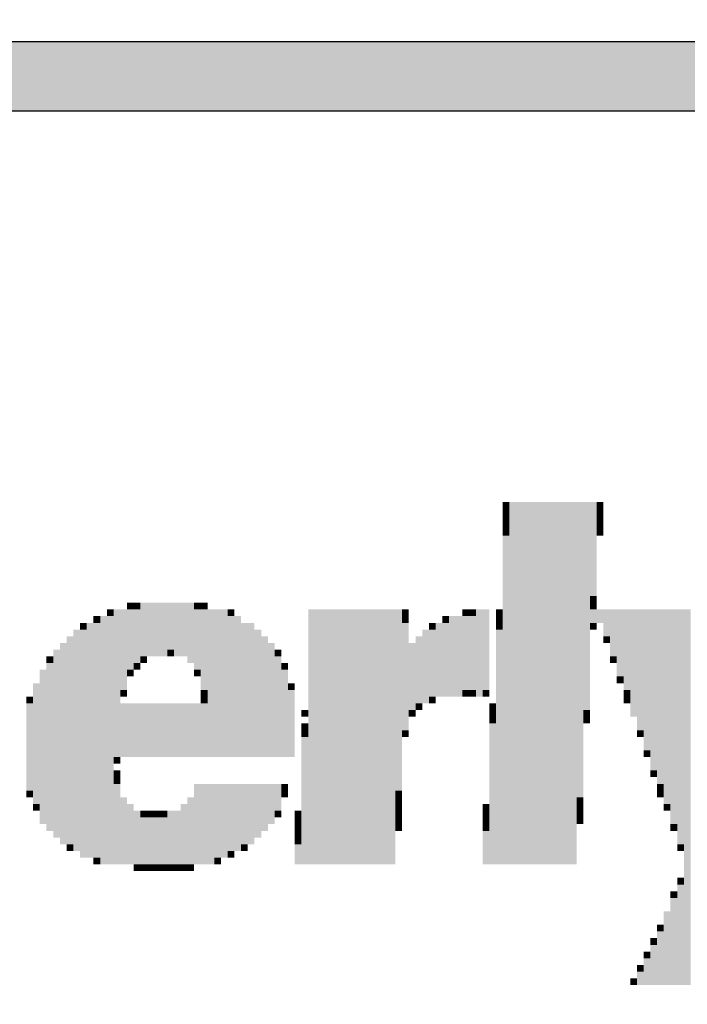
# Model space of a CAD drawing. Header units: metres. Extents: x -115250 to 1551995, y -140807 to 374743.
# Tile 16 of 205: x -49140 to -49044, y -97630 to -97487. Entities that reach past the tile are written whole.
import ezdxf
from ezdxf.enums import TextEntityAlignment as Align

# ---------------------------------------------------------------- set-up
doc = ezdxf.new("R2010")
doc.units = ezdxf.units.M
doc.header["$LTSCALE"] = 100
doc.layers.add('030-PBR popis', color=12, linetype='Continuous', lineweight=9)
doc.styles.add('ISOCPEUB_10', font='isocpeur.ttf')
doc.styles.add('ISOCPEUR', font='isocpeur.ttf')
doc.styles.add('ISOCPEUR_10', font='isocpeur.ttf')

# ---------------------------------------------------------------- blocks, each defined once
blk = doc.blocks.new('KIMBER_1')
at = {"color": 7}
for points in [[(0.5113, 0.04577), (0.5113, 0.04421), (0.50974, 0.04577), (0.50974, 0.04421)], [(0.51286, 0.04577), (0.51286, -0.03839), (0.5113, 0.04577), (0.5113, -0.03839)], [(0.51442, 0.04577), (0.51442, -0.03839), (0.51286, 0.04577), (0.51286, -0.03839)], [(0.51598, 0.04577), (0.51598, -0.03839), (0.51442, 0.04577), (0.51442, -0.03839)], [(0.51753, 0.04577), (0.51753, -0.03839), (0.51598, 0.04577), (0.51598, -0.03839)], [(0.51909, 0.04577), (0.51909, -0.03839), (0.51753, 0.04577), (0.51753, -0.03839)], [(0.52065, 0.04577), (0.52065, -0.03839), (0.51909, 0.04577), (0.51909, -0.03839)], [(0.52221, 0.04577), (0.52221, -0.03839), (0.52065, 0.04577), (0.52065, -0.03839)], [(0.52377, 0.04577), (0.52377, -0.03839), (0.52221, 0.04577), (0.52221, -0.03839)], [(0.52533, 0.04577), (0.52533, -0.03839), (0.52377, 0.04577), (0.52377, -0.03839)], [(0.52689, 0.04577), (0.52689, -0.03839), (0.52533, 0.04577), (0.52533, -0.03839)], [(0.52844, 0.04577), (0.52844, -0.02281), (0.52689, 0.04577), (0.52689, -0.02281)], [(0.53, 0.04577), (0.53, -0.00255), (0.52844, 0.04577), (0.52844, -0.00255)], [(0.53156, 0.04577), (0.53156, 0.02395), (0.53, 0.04577), (0.53, 0.02395)], [(0.53312, 0.04577), (0.53312, 0.04421), (0.53156, 0.04577), (0.53156, 0.04421)], [(0.5113, 0.04421), (0.5113, 0.04265), (0.50974, 0.04421), (0.50974, 0.04265)], [(0.53312, 0.04421), (0.53312, 0.04265), (0.53156, 0.04421), (0.53156, 0.04265)], [(0.5113, 0.04265), (0.5113, 0.04109), (0.50974, 0.04265), (0.50974, 0.04109)], [(0.53312, 0.04265), (0.53312, 0.04109), (0.53156, 0.04265), (0.53156, 0.04109)], [(0.5113, 0.04109), (0.5113, 0.03953), (0.50974, 0.04109), (0.50974, 0.03953)], [(0.5113, 0.03953), (0.5113, 0.03797), (0.50974, 0.03953), (0.50974, 0.03797)], [(0.53312, 0.04109), (0.53312, 0.03953), (0.53156, 0.04109), (0.53156, 0.03953)], [(0.53312, 0.03953), (0.53312, 0.03797), (0.53156, 0.03953), (0.53156, 0.03797)], [(0.5113, 0.03797), (0.5113, -0.03839), (0.50974, 0.03797), (0.50974, -0.03839)], [(0.53156, 0.02395), (0.53156, 0.02239), (0.53, 0.02395), (0.53, 0.02239)], [(0.41935, 0.02083), (0.41935, 0.01927), (0.41779, 0.02083), (0.41779, 0.01927)], [(0.42091, 0.02083), (0.42091, -0.01346), (0.41935, 0.02083), (0.41935, -0.01346)], [(0.42247, 0.02083), (0.42247, 0.00213), (0.42091, 0.02083), (0.42091, 0.00213)], [(0.42403, 0.02239), (0.42403, 0.02083), (0.42247, 0.02239), (0.42247, 0.02083)], [(0.42403, 0.02083), (0.42403, 0.0068), (0.42247, 0.02083), (0.42247, 0.0068)], [(0.42559, 0.02239), (0.42559, 0.02083), (0.42403, 0.02239), (0.42403, 0.02083)], [(0.42559, 0.02083), (0.42559, 0.00836), (0.42403, 0.02083), (0.42403, 0.00836)], [(0.42715, 0.02239), (0.42715, 0.00992), (0.42559, 0.02239), (0.42559, 0.00992)], [(0.4287, 0.02239), (0.4287, 0.00992), (0.42715, 0.02239), (0.42715, 0.00992)], [(0.43026, 0.02239), (0.43026, 0.00992), (0.4287, 0.02239), (0.4287, 0.00992)], [(0.43182, 0.02239), (0.43182, 0.00992), (0.43026, 0.02239), (0.43026, 0.00992)], [(0.43338, 0.02239), (0.43338, 0.01148), (0.43182, 0.02239), (0.43182, 0.01148)], [(0.43494, 0.02239), (0.43494, 0.00992), (0.43338, 0.02239), (0.43338, 0.00992)], [(0.4365, 0.02239), (0.4365, 0.00992), (0.43494, 0.02239), (0.43494, 0.00992)], [(0.43805, 0.02239), (0.43805, 0.00836), (0.4365, 0.02239), (0.4365, 0.00836)], [(0.43961, 0.02239), (0.43961, 0.02083), (0.43805, 0.02239), (0.43805, 0.02083)], [(0.43961, 0.02083), (0.43961, 0.0068), (0.43805, 0.02083), (0.43805, 0.0068)], [(0.44117, 0.02239), (0.44117, 0.02083), (0.43961, 0.02239), (0.43961, 0.02083)], [(0.44117, 0.02083), (0.44117, 0.00213), (0.43961, 0.02083), (0.43961, 0.00213)], [(0.44273, 0.02083), (0.44273, -0.01346), (0.44117, 0.02083), (0.44117, -0.01346)], [(0.44429, 0.02083), (0.44429, -0.01346), (0.44273, 0.02083), (0.44273, -0.01346)], [(0.44585, 0.02083), (0.44585, -0.01346), (0.44429, 0.02083), (0.44429, -0.01346)], [(0.44741, 0.02083), (0.44741, 0.01927), (0.44585, 0.02083), (0.44585, 0.01927)], [(0.46611, 0.02083), (0.46611, -0.03839), (0.46455, 0.02083), (0.46455, -0.03839)], [(0.46766, 0.02083), (0.46766, -0.03839), (0.46611, 0.02083), (0.46611, -0.03839)], [(0.46922, 0.02083), (0.46922, -0.03839), (0.46766, 0.02083), (0.46766, -0.03839)], [(0.47078, 0.02083), (0.47078, -0.03839), (0.46922, 0.02083), (0.46922, -0.03839)], [(0.47234, 0.02083), (0.47234, -0.03839), (0.47078, 0.02083), (0.47078, -0.03839)], [(0.4739, 0.02083), (0.4739, -0.03839), (0.47234, 0.02083), (0.47234, -0.03839)], [(0.47546, 0.02083), (0.47546, -0.03839), (0.4739, 0.02083), (0.4739, -0.03839)], [(0.47702, 0.02083), (0.47702, -0.03839), (0.47546, 0.02083), (0.47546, -0.03839)], [(0.47857, 0.02083), (0.47857, -0.03839), (0.47702, 0.02083), (0.47702, -0.03839)], [(0.48013, 0.02083), (0.48013, -0.03839), (0.47857, 0.02083), (0.47857, -0.03839)], [(0.48169, 0.02083), (0.48169, -0.03839), (0.48013, 0.02083), (0.48013, -0.03839)], [(0.48325, 0.02083), (0.48325, -0.03839), (0.48169, 0.02083), (0.48169, -0.03839)], [(0.48481, 0.02083), (0.48481, -0.03839), (0.48325, 0.02083), (0.48325, -0.03839)], [(0.48637, 0.02083), (0.48637, -0.02125), (0.48481, 0.02083), (0.48481, -0.02125)], [(0.48792, 0.02083), (0.48792, 0.01927), (0.48637, 0.02083), (0.48637, 0.01927)], [(0.50195, 0.02083), (0.50195, 0.01927), (0.50039, 0.02083), (0.50039, 0.01927)], [(0.50351, 0.02083), (0.50351, 0.01927), (0.50195, 0.02083), (0.50195, 0.01927)], [(0.50507, 0.02083), (0.50507, 0.00057), (0.50351, 0.02083), (0.50351, 0.00057)], [(0.50663, 0.02083), (0.50663, 0.00213), (0.50507, 0.02083), (0.50507, 0.00213)], [(0.50974, 0.02083), (0.50974, 0.01927), (0.50818, 0.02083), (0.50818, 0.01927)], [(0.53156, 0.02239), (0.53156, 0.02083), (0.53, 0.02239), (0.53, 0.02083)], [(0.53156, 0.02083), (0.53156, 0.01771), (0.53, 0.02083), (0.53, 0.01771)], [(0.53312, 0.02083), (0.53312, 0.01771), (0.53156, 0.02083), (0.53156, 0.01771)], [(0.53468, 0.02083), (0.53468, 0.0146), (0.53312, 0.02083), (0.53312, 0.0146)], [(0.53624, 0.02083), (0.53624, 0.00992), (0.53468, 0.02083), (0.53468, 0.00992)], [(0.53779, 0.02083), (0.53779, 0.00525), (0.53624, 0.02083), (0.53624, 0.00525)], [(0.53935, 0.02083), (0.53935, 0.00213), (0.53779, 0.02083), (0.53779, 0.00213)], [(0.54091, 0.02083), (0.54091, -0.0041), (0.53935, 0.02083), (0.53935, -0.0041)], [(0.54247, 0.02083), (0.54247, -0.00722), (0.54091, 0.02083), (0.54091, -0.00722)], [(0.54403, 0.02083), (0.54403, -0.0119), (0.54247, 0.02083), (0.54247, -0.0119)], [(0.54559, 0.02083), (0.54559, -0.01657), (0.54403, 0.02083), (0.54403, -0.01657)], [(0.54715, 0.02083), (0.54715, -0.01969), (0.54559, 0.02083), (0.54559, -0.01969)], [(0.5487, 0.02083), (0.5487, -0.02436), (0.54715, 0.02083), (0.54715, -0.02436)], [(0.55026, 0.02083), (0.55026, -0.02904), (0.5487, 0.02083), (0.5487, -0.02904)], [(0.55182, 0.02083), (0.55182, -0.03372), (0.55026, 0.02083), (0.55026, -0.03372)], [(0.55338, 0.02083), (0.55338, -0.06644), (0.55182, 0.02083), (0.55182, -0.06644)], [(0.41624, 0.01927), (0.41624, 0.01771), (0.41468, 0.01927), (0.41468, 0.01771)], [(0.41779, 0.01927), (0.41779, -0.03839), (0.41624, 0.01927), (0.41624, -0.03839)], [(0.41935, 0.01927), (0.41935, -0.03839), (0.41779, 0.01927), (0.41779, -0.03839)], [(0.44741, 0.01927), (0.44741, -0.01346), (0.44585, 0.01927), (0.44585, -0.01346)], [(0.44896, 0.01927), (0.44896, -0.01346), (0.44741, 0.01927), (0.44741, -0.01346)], [(0.48792, 0.01927), (0.48792, 0.01771), (0.48637, 0.01927), (0.48637, 0.01771)], [(0.49728, 0.01927), (0.49728, 0.01771), (0.49572, 0.01927), (0.49572, 0.01771)], [(0.49883, 0.01927), (0.49883, 0.00057), (0.49728, 0.01927), (0.49728, 0.00057)], [(0.50039, 0.01927), (0.50039, 0.00057), (0.49883, 0.01927), (0.49883, 0.00057)], [(0.50195, 0.01927), (0.50195, 0.00213), (0.50039, 0.01927), (0.50039, 0.00213)], [(0.50351, 0.01927), (0.50351, 0.00213), (0.50195, 0.01927), (0.50195, 0.00213)], [(0.50974, 0.01927), (0.50974, 0.01771), (0.50818, 0.01927), (0.50818, 0.01771)], [(0.41156, 0.01615), (0.41156, -0.03527), (0.41, 0.01615), (0.41, -0.03527)], [(0.41312, 0.01771), (0.41312, 0.01615), (0.41156, 0.01771), (0.41156, 0.01615)], [(0.41312, 0.01615), (0.41312, -0.03683), (0.41156, 0.01615), (0.41156, -0.03683)], [(0.41468, 0.01771), (0.41468, -0.03683), (0.41312, 0.01771), (0.41312, -0.03683)], [(0.41624, 0.01771), (0.41624, -0.03683), (0.41468, 0.01771), (0.41468, -0.03683)], [(0.45052, 0.01771), (0.45052, -0.01346), (0.44896, 0.01771), (0.44896, -0.01346)], [(0.45208, 0.01771), (0.45208, -0.01346), (0.45052, 0.01771), (0.45052, -0.01346)], [(0.45364, 0.01615), (0.45364, -0.01346), (0.45208, 0.01615), (0.45208, -0.01346)], [(0.48792, 0.01771), (0.48792, -0.00722), (0.48637, 0.01771), (0.48637, -0.00722)], [(0.4926, 0.01615), (0.4926, -0.00099), (0.49104, 0.01615), (0.49104, -0.00099)], [(0.49416, 0.01771), (0.49416, 0.01615), (0.4926, 0.01771), (0.4926, 0.01615)], [(0.49416, 0.01615), (0.49416, 0.00057), (0.4926, 0.01615), (0.4926, 0.00057)], [(0.49572, 0.01771), (0.49572, 0.00057), (0.49416, 0.01771), (0.49416, 0.00057)], [(0.49728, 0.01771), (0.49728, 0.00057), (0.49572, 0.01771), (0.49572, 0.00057)], [(0.50974, 0.01771), (0.50974, 0.01615), (0.50818, 0.01771), (0.50818, 0.01615)], [(0.50974, 0.01615), (0.50974, -0.03839), (0.50818, 0.01615), (0.50818, -0.03839)], [(0.53156, 0.01771), (0.53156, 0.01615), (0.53, 0.01771), (0.53, 0.01615)], [(0.41, 0.0146), (0.41, -0.03372), (0.40844, 0.0146), (0.40844, -0.03372)], [(0.4552, 0.0146), (0.4552, -0.01346), (0.45364, 0.0146), (0.45364, -0.01346)], [(0.49104, 0.0146), (0.49104, -0.00099), (0.48948, 0.0146), (0.48948, -0.00099)], [(0.53468, 0.0146), (0.53468, 0.01304), (0.53312, 0.0146), (0.53312, 0.01304)], [(0.40689, 0.01148), (0.40689, -0.03216), (0.40533, 0.01148), (0.40533, -0.03216)], [(0.40844, 0.01304), (0.40844, -0.03372), (0.40689, 0.01304), (0.40689, -0.03372)], [(0.43338, 0.01148), (0.43338, 0.00992), (0.43182, 0.01148), (0.43182, 0.00992)], [(0.45676, 0.01304), (0.45676, -0.01346), (0.4552, 0.01304), (0.4552, -0.01346)], [(0.45831, 0.01148), (0.45831, 0.00992), (0.45676, 0.01148), (0.45676, 0.00992)], [(0.48948, 0.01304), (0.48948, -0.00255), (0.48792, 0.01304), (0.48792, -0.00255)], [(0.40533, 0.00992), (0.40533, 0.00836), (0.40377, 0.00992), (0.40377, 0.00836)], [(0.42715, 0.00992), (0.42715, 0.00836), (0.42559, 0.00992), (0.42559, 0.00836)], [(0.45831, 0.00992), (0.45831, -0.01346), (0.45676, 0.00992), (0.45676, -0.01346)], [(0.53624, 0.00992), (0.53624, 0.00836), (0.53468, 0.00992), (0.53468, 0.00836)], [(0.40533, 0.00836), (0.40533, -0.0306), (0.40377, 0.00836), (0.40377, -0.0306)], [(0.42559, 0.00836), (0.42559, 0.0068), (0.42403, 0.00836), (0.42403, 0.0068)], [(0.45987, 0.00836), (0.45987, 0.0068), (0.45831, 0.00836), (0.45831, 0.0068)], [(0.40377, 0.0068), (0.40377, -0.02904), (0.40221, 0.0068), (0.40221, -0.02904)], [(0.42403, 0.0068), (0.42403, 0.00525), (0.42247, 0.0068), (0.42247, 0.00525)], [(0.43961, 0.0068), (0.43961, 0.00525), (0.43805, 0.0068), (0.43805, 0.00525)], [(0.45987, 0.0068), (0.45987, -0.01346), (0.45831, 0.0068), (0.45831, -0.01346)], [(0.53779, 0.00525), (0.53779, 0.00369), (0.53624, 0.00525), (0.53624, 0.00369)], [(0.40221, 0.00369), (0.40221, -0.02436), (0.40065, 0.00369), (0.40065, -0.02436)], [(0.46143, 0.00369), (0.46143, 0.00213), (0.45987, 0.00369), (0.45987, 0.00213)], [(0.40065, 0.00057), (0.40065, -0.00099), (0.39909, 0.00057), (0.39909, -0.00099)], [(0.42247, 0.00213), (0.42247, 0.00057), (0.42091, 0.00213), (0.42091, 0.00057)], [(0.44117, 0.00213), (0.44117, 0.00057), (0.43961, 0.00213), (0.43961, 0.00057)], [(0.44117, 0.00057), (0.44117, -0.00099), (0.43961, 0.00057), (0.43961, -0.00099)], [(0.46143, 0.00213), (0.46143, -0.01346), (0.45987, 0.00213), (0.45987, -0.01346)], [(0.49416, 0.00057), (0.49416, -0.00099), (0.4926, 0.00057), (0.4926, -0.00099)], [(0.50195, 0.00213), (0.50195, 0.00057), (0.50039, 0.00213), (0.50039, 0.00057)], [(0.50351, 0.00213), (0.50351, 0.00057), (0.50195, 0.00213), (0.50195, 0.00057)], [(0.50663, 0.00213), (0.50663, 0.00057), (0.50507, 0.00213), (0.50507, 0.00057)], [(0.53935, 0.00213), (0.53935, 0.00057), (0.53779, 0.00213), (0.53779, 0.00057)], [(0.53935, 0.00057), (0.53935, -0.00099), (0.53779, 0.00057), (0.53779, -0.00099)], [(0.40065, -0.00099), (0.40065, -0.02125), (0.39909, -0.00099), (0.39909, -0.02125)], [(0.42247, -0.00099), (0.42247, -0.01346), (0.42091, -0.00099), (0.42091, -0.01346)], [(0.42403, -0.00099), (0.42403, -0.01346), (0.42247, -0.00099), (0.42247, -0.01346)], [(0.42559, -0.00099), (0.42559, -0.01346), (0.42403, -0.00099), (0.42403, -0.01346)], [(0.42715, -0.00099), (0.42715, -0.01346), (0.42559, -0.00099), (0.42559, -0.01346)], [(0.4287, -0.00099), (0.4287, -0.01346), (0.42715, -0.00099), (0.42715, -0.01346)], [(0.43026, -0.00099), (0.43026, -0.01346), (0.4287, -0.00099), (0.4287, -0.01346)], [(0.43182, -0.00099), (0.43182, -0.01346), (0.43026, -0.00099), (0.43026, -0.01346)], [(0.43338, -0.00099), (0.43338, -0.01346), (0.43182, -0.00099), (0.43182, -0.01346)], [(0.43494, -0.00099), (0.43494, -0.01346), (0.43338, -0.00099), (0.43338, -0.01346)], [(0.4365, -0.00099), (0.4365, -0.01346), (0.43494, -0.00099), (0.43494, -0.01346)], [(0.43805, -0.00099), (0.43805, -0.01346), (0.4365, -0.00099), (0.4365, -0.01346)], [(0.43961, -0.00099), (0.43961, -0.01346), (0.43805, -0.00099), (0.43805, -0.01346)], [(0.44117, -0.00099), (0.44117, -0.01346), (0.43961, -0.00099), (0.43961, -0.01346)], [(0.49104, -0.00099), (0.49104, -0.00255), (0.48948, -0.00099), (0.48948, -0.00255)], [(0.50818, -0.00099), (0.50818, -0.00255), (0.50663, -0.00099), (0.50663, -0.00255)], [(0.46455, -0.00255), (0.46455, -0.0041), (0.46299, -0.00255), (0.46299, -0.0041)], [(0.48948, -0.00255), (0.48948, -0.0041), (0.48792, -0.00255), (0.48792, -0.0041)], [(0.50818, -0.00255), (0.50818, -0.0041), (0.50663, -0.00255), (0.50663, -0.0041)], [(0.50818, -0.0041), (0.50818, -0.00566), (0.50663, -0.0041), (0.50663, -0.00566)], [(0.53, -0.00255), (0.53, -0.0041), (0.52844, -0.00255), (0.52844, -0.0041)], [(0.53, -0.0041), (0.53, -0.00566), (0.52844, -0.0041), (0.52844, -0.00566)], [(0.46455, -0.00566), (0.46455, -0.00722), (0.46299, -0.00566), (0.46299, -0.00722)], [(0.50818, -0.00566), (0.50818, -0.03839), (0.50663, -0.00566), (0.50663, -0.03839)], [(0.46455, -0.00722), (0.46455, -0.00878), (0.46299, -0.00722), (0.46299, -0.00878)], [(0.46455, -0.00878), (0.46455, -0.03839), (0.46299, -0.00878), (0.46299, -0.03839)], [(0.48792, -0.00722), (0.48792, -0.00878), (0.48637, -0.00722), (0.48637, -0.00878)], [(0.54247, -0.00722), (0.54247, -0.00878), (0.54091, -0.00722), (0.54091, -0.00878)], [(0.42091, -0.01346), (0.42091, -0.01501), (0.41935, -0.01346), (0.41935, -0.01501)], [(0.54403, -0.0119), (0.54403, -0.01346), (0.54247, -0.0119), (0.54247, -0.01346)], [(0.42091, -0.01657), (0.42091, -0.01813), (0.41935, -0.01657), (0.41935, -0.01813)], [(0.42091, -0.01813), (0.42091, -0.01969), (0.41935, -0.01813), (0.41935, -0.01969)], [(0.54559, -0.01657), (0.54559, -0.01813), (0.54403, -0.01657), (0.54403, -0.01813)], [(0.42091, -0.01969), (0.42091, -0.03839), (0.41935, -0.01969), (0.41935, -0.03839)], [(0.43961, -0.01969), (0.43961, -0.03839), (0.43805, -0.01969), (0.43805, -0.03839)], [(0.44117, -0.01969), (0.44117, -0.03839), (0.43961, -0.01969), (0.43961, -0.03839)], [(0.44273, -0.01969), (0.44273, -0.03839), (0.44117, -0.01969), (0.44117, -0.03839)], [(0.44429, -0.01969), (0.44429, -0.03683), (0.44273, -0.01969), (0.44273, -0.03683)], [(0.44585, -0.01969), (0.44585, -0.03683), (0.44429, -0.01969), (0.44429, -0.03683)], [(0.44741, -0.01969), (0.44741, -0.03527), (0.44585, -0.01969), (0.44585, -0.03527)], [(0.44896, -0.01969), (0.44896, -0.03527), (0.44741, -0.01969), (0.44741, -0.03527)], [(0.45052, -0.01969), (0.45052, -0.03372), (0.44896, -0.01969), (0.44896, -0.03372)], [(0.45208, -0.01969), (0.45208, -0.03372), (0.45052, -0.01969), (0.45052, -0.03372)], [(0.45364, -0.01969), (0.45364, -0.03216), (0.45208, -0.01969), (0.45208, -0.03216)], [(0.4552, -0.01969), (0.4552, -0.0306), (0.45364, -0.01969), (0.45364, -0.0306)], [(0.45676, -0.01969), (0.45676, -0.02904), (0.4552, -0.01969), (0.4552, -0.02904)], [(0.45831, -0.01969), (0.45831, -0.02592), (0.45676, -0.01969), (0.45676, -0.02592)], [(0.45987, -0.01969), (0.45987, -0.02125), (0.45831, -0.01969), (0.45831, -0.02125)], [(0.54715, -0.01969), (0.54715, -0.02125), (0.54559, -0.01969), (0.54559, -0.02125)], [(0.40065, -0.02125), (0.40065, -0.02281), (0.39909, -0.02125), (0.39909, -0.02281)], [(0.42247, -0.02281), (0.42247, -0.03839), (0.42091, -0.02281), (0.42091, -0.03839)], [(0.43805, -0.02281), (0.43805, -0.03839), (0.4365, -0.02281), (0.4365, -0.03839)], [(0.45987, -0.02125), (0.45987, -0.02281), (0.45831, -0.02125), (0.45831, -0.02281)], [(0.48637, -0.02125), (0.48637, -0.02281), (0.48481, -0.02125), (0.48481, -0.02281)], [(0.48637, -0.02281), (0.48637, -0.02436), (0.48481, -0.02281), (0.48481, -0.02436)], [(0.52844, -0.02281), (0.52844, -0.02436), (0.52689, -0.02281), (0.52689, -0.02436)], [(0.54715, -0.02125), (0.54715, -0.02281), (0.54559, -0.02125), (0.54559, -0.02281)], [(0.40221, -0.02436), (0.40221, -0.02592), (0.40065, -0.02436), (0.40065, -0.02592)], [(0.42403, -0.02436), (0.42403, -0.03839), (0.42247, -0.02436), (0.42247, -0.03839)], [(0.4365, -0.02436), (0.4365, -0.03839), (0.43494, -0.02436), (0.43494, -0.03839)], [(0.48637, -0.02436), (0.48637, -0.02592), (0.48481, -0.02436), (0.48481, -0.02592)], [(0.50663, -0.02436), (0.50663, -0.02592), (0.50507, -0.02436), (0.50507, -0.02592)], [(0.52844, -0.02436), (0.52844, -0.02592), (0.52689, -0.02436), (0.52689, -0.02592)], [(0.5487, -0.02436), (0.5487, -0.02592), (0.54715, -0.02436), (0.54715, -0.02592)], [(0.42559, -0.02592), (0.42559, -0.03839), (0.42403, -0.02592), (0.42403, -0.03839)], [(0.42715, -0.02592), (0.42715, -0.02748), (0.42559, -0.02592), (0.42559, -0.02748)], [(0.4287, -0.02592), (0.4287, -0.02748), (0.42715, -0.02592), (0.42715, -0.02748)], [(0.43026, -0.02592), (0.43026, -0.02748), (0.4287, -0.02592), (0.4287, -0.02748)], [(0.43182, -0.02592), (0.43182, -0.02748), (0.43026, -0.02592), (0.43026, -0.02748)], [(0.43338, -0.02592), (0.43338, -0.03839), (0.43182, -0.02592), (0.43182, -0.03839)], [(0.43494, -0.02592), (0.43494, -0.03839), (0.43338, -0.02592), (0.43338, -0.03839)], [(0.45831, -0.02592), (0.45831, -0.02748), (0.45676, -0.02592), (0.45676, -0.02748)], [(0.46299, -0.02592), (0.46299, -0.02748), (0.46143, -0.02592), (0.46143, -0.02748)], [(0.48637, -0.02592), (0.48637, -0.02748), (0.48481, -0.02592), (0.48481, -0.02748)], [(0.50663, -0.02592), (0.50663, -0.02748), (0.50507, -0.02592), (0.50507, -0.02748)], [(0.52844, -0.02592), (0.52844, -0.02748), (0.52689, -0.02592), (0.52689, -0.02748)], [(0.42715, -0.02748), (0.42715, -0.03839), (0.42559, -0.02748), (0.42559, -0.03839)], [(0.4287, -0.02748), (0.4287, -0.03839), (0.42715, -0.02748), (0.42715, -0.03839)], [(0.43026, -0.02748), (0.43026, -0.03839), (0.4287, -0.02748), (0.4287, -0.03839)], [(0.43182, -0.02748), (0.43182, -0.03839), (0.43026, -0.02748), (0.43026, -0.03839)], [(0.46299, -0.02748), (0.46299, -0.02904), (0.46143, -0.02748), (0.46143, -0.02904)], [(0.46299, -0.02904), (0.46299, -0.0306), (0.46143, -0.02904), (0.46143, -0.0306)], [(0.48637, -0.02748), (0.48637, -0.02904), (0.48481, -0.02748), (0.48481, -0.02904)], [(0.48637, -0.02904), (0.48637, -0.0306), (0.48481, -0.02904), (0.48481, -0.0306)], [(0.50663, -0.02748), (0.50663, -0.02904), (0.50507, -0.02748), (0.50507, -0.02904)], [(0.50663, -0.02904), (0.50663, -0.0306), (0.50507, -0.02904), (0.50507, -0.0306)], [(0.52844, -0.02748), (0.52844, -0.02904), (0.52689, -0.02748), (0.52689, -0.02904)], [(0.55026, -0.02904), (0.55026, -0.0306), (0.5487, -0.02904), (0.5487, -0.0306)], [(0.46299, -0.0306), (0.46299, -0.03216), (0.46143, -0.0306), (0.46143, -0.03216)], [(0.50663, -0.0306), (0.50663, -0.03839), (0.50507, -0.0306), (0.50507, -0.03839)], [(0.41, -0.03372), (0.41, -0.03527), (0.40844, -0.03372), (0.40844, -0.03527)], [(0.45052, -0.03372), (0.45052, -0.03527), (0.44896, -0.03372), (0.44896, -0.03527)], [(0.46299, -0.03216), (0.46299, -0.03372), (0.46143, -0.03216), (0.46143, -0.03372)], [(0.46299, -0.03372), (0.46299, -0.03839), (0.46143, -0.03372), (0.46143, -0.03839)], [(0.55182, -0.03372), (0.55182, -0.03527), (0.55026, -0.03372), (0.55026, -0.03527)], [(0.44741, -0.03527), (0.44741, -0.03683), (0.44585, -0.03527), (0.44585, -0.03683)], [(0.41624, -0.03683), (0.41624, -0.03839), (0.41468, -0.03683), (0.41468, -0.03839)], [(0.42559, -0.03839), (0.42559, -0.03995), (0.42403, -0.03839), (0.42403, -0.03995)], [(0.42715, -0.03839), (0.42715, -0.03995), (0.42559, -0.03839), (0.42559, -0.03995)], [(0.4287, -0.03839), (0.4287, -0.03995), (0.42715, -0.03839), (0.42715, -0.03995)], [(0.43026, -0.03839), (0.43026, -0.03995), (0.4287, -0.03839), (0.4287, -0.03995)], [(0.43182, -0.03839), (0.43182, -0.03995), (0.43026, -0.03839), (0.43026, -0.03995)], [(0.43338, -0.03839), (0.43338, -0.03995), (0.43182, -0.03839), (0.43182, -0.03995)], [(0.43494, -0.03839), (0.43494, -0.03995), (0.43338, -0.03839), (0.43338, -0.03995)], [(0.4365, -0.03839), (0.4365, -0.03995), (0.43494, -0.03839), (0.43494, -0.03995)], [(0.43805, -0.03839), (0.43805, -0.03995), (0.4365, -0.03839), (0.4365, -0.03995)], [(0.44429, -0.03683), (0.44429, -0.03839), (0.44273, -0.03683), (0.44273, -0.03839)], [(0.55182, -0.04151), (0.55182, -0.04307), (0.55026, -0.04151), (0.55026, -0.04307)], [(0.55182, -0.04307), (0.55182, -0.06644), (0.55026, -0.04307), (0.55026, -0.06644)], [(0.55026, -0.04462), (0.55026, -0.04618), (0.5487, -0.04462), (0.5487, -0.04618)], [(0.55026, -0.04618), (0.55026, -0.06644), (0.5487, -0.04618), (0.5487, -0.06644)], [(0.5487, -0.0493), (0.5487, -0.06644), (0.54715, -0.0493), (0.54715, -0.06644)], [(0.54715, -0.05242), (0.54715, -0.05398), (0.54559, -0.05242), (0.54559, -0.05398)], [(0.54715, -0.05398), (0.54715, -0.06644), (0.54559, -0.05398), (0.54559, -0.06644)], [(0.54559, -0.05553), (0.54559, -0.05709), (0.54403, -0.05553), (0.54403, -0.05709)], [(0.54559, -0.05709), (0.54559, -0.06644), (0.54403, -0.05709), (0.54403, -0.06644)], [(0.54403, -0.05865), (0.54403, -0.06021), (0.54247, -0.05865), (0.54247, -0.06021)], [(0.54403, -0.06021), (0.54403, -0.06644), (0.54247, -0.06021), (0.54247, -0.06644)], [(0.54247, -0.06177), (0.54247, -0.06333), (0.54091, -0.06177), (0.54091, -0.06333)], [(0.54247, -0.06333), (0.54247, -0.06644), (0.54091, -0.06333), (0.54091, -0.06644)], [(0.54091, -0.06488), (0.54091, -0.06644), (0.53935, -0.06488), (0.53935, -0.06644)]]:
    blk.add_solid(points, dxfattribs=at)
blk = doc.blocks.new('RAZITKO-KCC')
h = blk.add_hatch(color=256)
h.paths.add_polyline_path([(-140, 76), (-140, 103), (0, 103), (0, 76)])
h.paths.add_polyline_path([(-139, 77), (-139, 102), (-70.5, 102), (-70.5, 77)], flags=16)
h.paths.add_polyline_path([(-69.5, 77), (-69.5, 102), (-1, 102), (-1, 77)], flags=16)
for p, q in [((-140, 103), (0, 103)), ((-139, 102), (-70.5, 102))]:
    blk.add_line(p, q)
at = {"xscale": 62.28062766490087, "yscale": 62.28062767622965, "zscale": 62.28062766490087}
blk.add_blockref('KIMBER_1', (-130.965, 93.488), dxfattribs=at)
at = {"color": 3}
for tag, p, height, style in [('INVESTOR_jméno', (-130.18, 85.973), 2.5, 'ISOCPEUR_10'), ('INVESTOR_ulice', (-130.18, 82.294), 2.5, 'ISOCPEUR_10'), ('INVESTOR_město', (-130.18, 78.63), 2.5, 'ISOCPEUR_10'), ('HLAVNÍ_INŽENÝR_PROJEKTU', (-69, 69), 2.5, 'ISOCPEUR_10'), ('PROFESE', (-139, 69), 2.5, 'ISOCPEUR_10'), ('ZODPOVĚDNÝ_PROJEKTANT_PROFESE', (-69, 60), 2.5, 'ISOCPEUR_10'), ('ZPRACOVATEL_PROFESE_jméno', (-139, 60), 2.5, 'ISOCPEUR_10'), ('ZPRACOVATEL_PROFESE_ulice', (-139, 55.5), 2.5, 'ISOCPEUR_10'), ('ZPRACOVATEL_PROFESE_město', (-139, 51), 2.5, 'ISOCPEUR_10'), ('VYPRACOVAL', (-69, 51), 2.5, 'ISOCPEUR_10'), ('ARCHIV', (-19, 31), 2.5, 'ISOCPEUR_10'), ('MISTO_STAVBY', (-139, 22), 2.5, 'ISOCPEUR_10'), ('MĚŘÍTKO', (-48.5, 13), 2.5, 'ISOCPEUR_10'), ('FORMÁT', (-30.5, 13), 2.5, 'ISOCPEUR_10'), ('STUPEŇ_DOKUMENTACE', (-139, 13), 2, 'ISOCPEUR_10'), ('DATUM', (-69, 13), 2.5, 'ISOCPEUR_10'), ('OBJEKT', (-69, 2.5), 3.5, 'ISOCPEUB_10')]:
    blk.add_attdef(tag, p, '', height=height, dxfattribs=dict(at, style=style))
at = {"color": 3, "linetype": 'ByBlock', "style": 'ISOCPEUB_10'}
for tag, p in [('NÁZEV_STAVBY', (-139, 41)), ('OBSAH_PŘÍLOHY', (-139, 31))]:
    blk.add_attdef(tag, p, '', height=3.5, dxfattribs=at)
blk.add_attdef('Č_PŘÍLOHY-č_zakázky', text='', height=3.5, dxfattribs=at).set_placement((-122.5, 2.5), align=Align.RIGHT)
for tag, p in [('Č_PŘÍLOHY-stupeň_dokumentace', (-118.5, 2.5)), ('Č_PŘÍLOHY-část_dokumentace', (-111.5, 2.5)), ('Č_PŘÍLOHY-objekt', (-104.5, 2.5)), ('Č_PŘÍLOHY-profese', (-96, 2.5)), ('Č_PŘÍLOHY-výkres', (-86, 2.5)), ('Č_PŘÍLOHY-revize', (-76, 2.5))]:
    blk.add_attdef(tag, text='', height=3.5, dxfattribs=at).set_placement(p, align=Align.CENTER)
at = {"color": 3, "style": 'ISOCPEUR_10'}
blk.add_attdef('OBJEKT_UPŘESNĚNÍ', text='', height=2.5, dxfattribs=at).set_placement((-22, 2.5), align=Align.RIGHT)

msp = doc.modelspace()

# ---------------------------------------------------------------- block references
at = {"xscale": 10, "yscale": 10, "zscale": 10}
msp.add_blockref('RAZITKO-KCC', (-48078.19, -98520.34), dxfattribs=at)

# ---------------------------------------------------------------- texts
at = {"layer": '030-PBR popis', "color": 7, "linetype": 'ByBlock', "insert": (-51954.8, -33900), "char_height": 400, "attachment_point": 1, "line_spacing_factor": 1.8, "style": 'ISOCPEUR'}
msp.add_mtext_dynamic_manual_height_columns('{\\H2x;LEGENDA PO - PBŘ:}\\P\\pl4000;HRANICE POŽÁRNÍHO ÚSEKU\\PEPS SE SAMOČINNÝMI A TLAČÍTKOVÝMI HLÁSIČI VIZ. PROJEKT EPS\\PNOUZOVÉ OSVĚTLENÍ\\PPŘENOSNÉ HASICÍ PŘÍSTROJE (SPECIFIKACE DLE POŽÁRNÍ ZPRÁVY)\\PVNITŘNÍ POŽÁRNÍ HYDRANTOVÁ SKŘÍŇ (BÍLÁ; PHP, D 30 m, EPS)\\PVÝCHOD NA VOLNÉ PROSTRANSTVÍ\\PSMĚR ÚNIKU (DOPLNĚNÝ O POČET UNIKAJÍCÍCH OSOB) \\PAKUSTICKÉ POPLACHOVÉ ZAŘÍZENÍ\\POZNAČENÍ POŽÁRNÍHO ÚSEKU\\PNEJNIŽŠÍ POŽADOVANÁ POŽÁRNÍ ODOLNOST VODOROVNÉ KONSTRUKCE\\PNEJNIŽŠÍ POŽADOVANÁ POŽÁRNÍ ODOLNOST SVISLÉ KONSTRUKCE\\PNEJNIŽŠÍ POŽADOVANÁ POŽÁRNÍ ODOLNOST POŽÁRNÍHO UZÁVĚRU', width=26908.9543, gutter_width=2000, heights=[0], dxfattribs=at)

doc.saveas('drawing.dxf')
